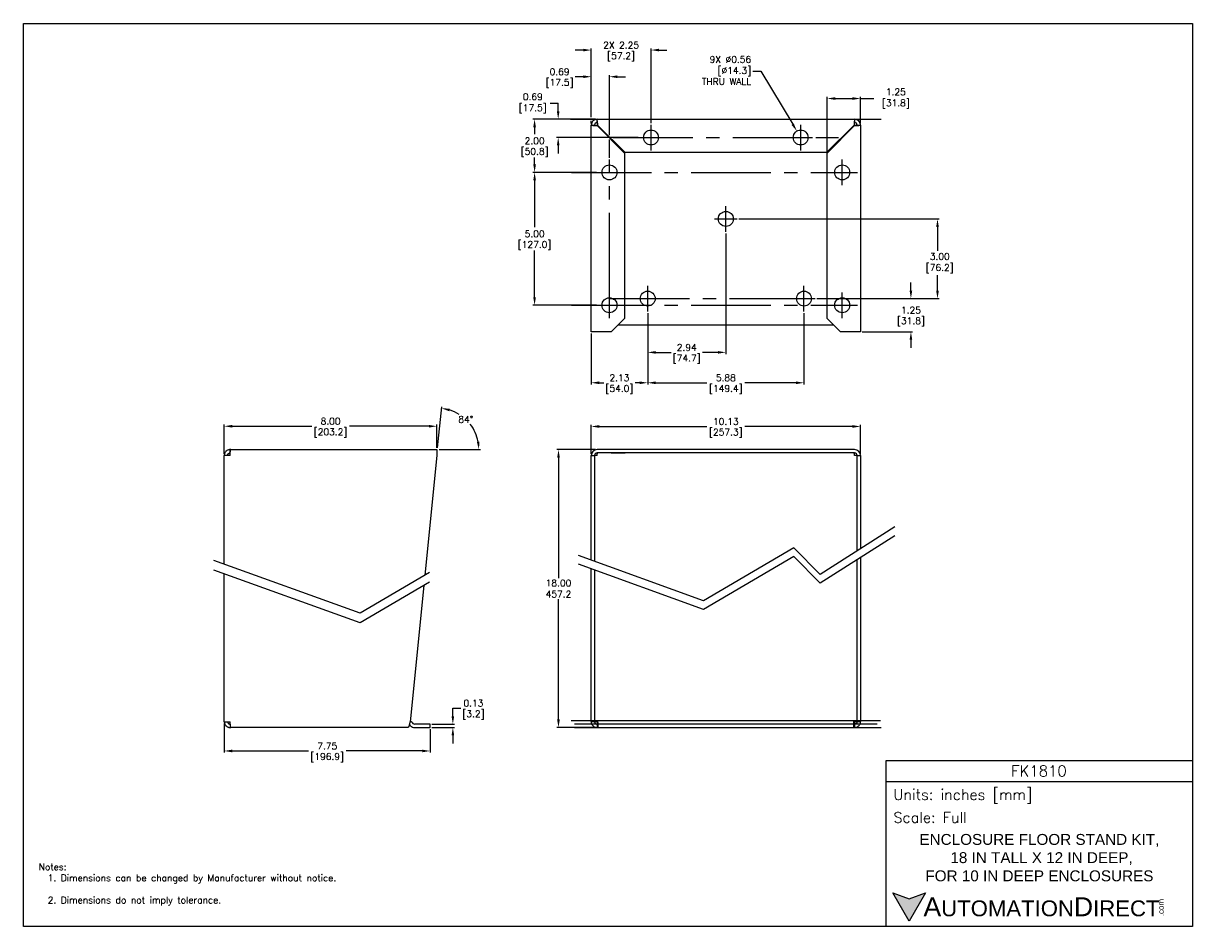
# Model space of a CAD drawing. Extents: x 897.4 to 941.4, y -8.5 to 25.5.
import ezdxf

# ---------------------------------------------------------------- set-up
doc = ezdxf.new("R2010")
doc.units = 0
doc.header["$LTSCALE"] = 4
doc.header["$MEASUREMENT"] = 0
doc.linetypes.add('CENTER2', pattern=[1.125, 0.75, -0.125, 0.125, -0.125])
doc.layers.get('0').update_dxf_attribs({"linetype": 'CONTINUOUS'})
doc.layers.get('DEFPOINTS').update_dxf_attribs({"linetype": 'CONTINUOUS'})
for name, color, linetype in [('CENTER', 40, 'CENTER2'), ('DIMENSIONS', 140, 'CONTINUOUS'), ('DIMENSIONS @ 1', 140, 'CONTINUOUS'), ('TEXT', 140, 'CONTINUOUS')]:
    doc.layers.add(name, color=color, linetype=linetype)
doc.styles.add('\\M+2ABAC\\M+2A6A11', font='txt')
doc.styles.add('ROMANS', font='romans.shx')
doc.styles.get("Standard").update_dxf_attribs({"font": 'romans.shx'})
doc.dimstyles.get("Standard").update_dxf_attribs({"dimtxt": 0.25, "dimasz": 0.3, "dimexe": 0.0625, "dimexo": 0.0625, "dimgap": 0.0625, "dimtad": 0, "dimtih": 1, "dimtoh": 1, "dimzin": 0, "dimdsep": 46, "dimtxsty": 'Standard', "dimcen": 0, "dimadec": 0, "dimazin": 0, "dimtfac": 1, "dimtofl": 0, "dimtmove": 0, "dimatfit": 3, "dimfxl": 0, "dimtolj": 1, "dimtzin": 0, "dimarcsym": 0})

# ---------------------------------------------------------------- blocks, each defined once
blk = doc.blocks.new('*D35')
at = {"layer": 'DEFPOINTS', "color": 0}
for p in [(918.778, 10.293), (918.778, 9.202), (928.91, 9.202)]:
    blk.add_point(p, dxfattribs=at)
at = {"layer": 'DIMENSIONS', "color": 0, "lineweight": -2}
for p, q in [((918.778, 9.265), (918.778, 10.355)), ((919.078, 10.293), (923.132, 10.293)), ((928.61, 10.293), (924.555, 10.293)), ((928.91, 9.265), (928.91, 10.355))]:
    blk.add_line(p, q, dxfattribs=at)
at = {"layer": 'DIMENSIONS', "color": 0}
for points in [[(919.078, 10.343), (919.078, 10.243), (918.778, 10.293)], [(928.61, 10.343), (928.61, 10.243), (928.91, 10.293)]]:
    blk.add_solid(points, dxfattribs=at)
at = {"layer": 'DIMENSIONS', "color": 0, "char_height": 0.25, "attachment_point": 5}
for s, insert in [('\\A1;10.13', (923.844, 10.48)), ('\\A1;[257.3]', (923.844, 10.04))]:
    blk.add_mtext(s, dxfattribs=dict(at, insert=insert))
blk = doc.blocks.new('*D34')
at = {"layer": 'DEFPOINTS', "color": 0}
for p in [(918.997, 9.421), (917.546, -1.037), (919.028, -1.037)]:
    blk.add_point(p, dxfattribs=at)
at = {"layer": 'DIMENSIONS', "color": 0, "lineweight": -2}
for p, q in [((918.934, 9.421), (917.484, 9.421)), ((917.546, 9.121), (917.546, 4.588)), ((917.546, -0.737), (917.546, 3.796)), ((918.965, -1.037), (917.484, -1.037))]:
    blk.add_line(p, q, dxfattribs=at)
at = {"layer": 'DIMENSIONS', "color": 0}
for points in [[(917.496, 9.121), (917.596, 9.121), (917.546, 9.421)], [(917.496, -0.737), (917.596, -0.737), (917.546, -1.037)]]:
    blk.add_solid(points, dxfattribs=at)
at = {"layer": 'DIMENSIONS', "color": 0, "insert": (917.546, 4.192), "char_height": 0.25, "attachment_point": 5}
blk.add_mtext('\\A1;18.00\\P457.2', dxfattribs=at)
blk = doc.blocks.new('*D16')
at = {"layer": 'DEFPOINTS', "color": 0}
for p in [(912.969, 10.301), (912.969, 9.422), (904.969, 9.203)]:
    blk.add_point(p, dxfattribs=at)
at = {"layer": 'DIMENSIONS', "color": 0, "lineweight": -2}
for p, q in [((904.969, 9.266), (904.969, 10.363)), ((905.269, 10.301), (908.258, 10.301)), ((912.669, 10.301), (909.68, 10.301)), ((912.969, 9.485), (912.969, 10.363))]:
    blk.add_line(p, q, dxfattribs=at)
at = {"layer": 'DIMENSIONS', "color": 0}
for points in [[(905.269, 10.351), (905.269, 10.251), (904.969, 10.301)], [(912.669, 10.351), (912.669, 10.251), (912.969, 10.301)]]:
    blk.add_solid(points, dxfattribs=at)
at = {"layer": 'DIMENSIONS', "color": 0, "char_height": 0.25, "attachment_point": 5}
for s, insert in [('\\A1;8.00', (908.969, 10.488)), ('\\A1;[203.2]', (908.969, 10.048))]:
    blk.add_mtext(s, dxfattribs=dict(at, insert=insert))
blk = doc.blocks.new('*D15')
at = {"layer": 'DEFPOINTS', "color": 0}
for p in [(904.969, -0.819), (912.719, -1.038), (912.719, -1.922)]:
    blk.add_point(p, dxfattribs=at)
at = {"layer": 'DIMENSIONS', "color": 0, "lineweight": -2}
for p, q in [((904.969, -0.882), (904.969, -1.985)), ((912.719, -1.1), (912.719, -1.985)), ((905.269, -1.922), (908.133, -1.922)), ((912.419, -1.922), (909.555, -1.922))]:
    blk.add_line(p, q, dxfattribs=at)
at = {"layer": 'DIMENSIONS', "color": 0}
for points in [[(905.269, -1.872), (905.269, -1.972), (904.969, -1.922)], [(912.419, -1.872), (912.419, -1.972), (912.719, -1.922)]]:
    blk.add_solid(points, dxfattribs=at)
at = {"layer": 'DIMENSIONS', "color": 0, "char_height": 0.25, "attachment_point": 5}
for s, insert in [('\\A1;7.75', (908.844, -1.735)), ('\\A1;[196.9]', (908.844, -2.175))]:
    blk.add_mtext(s, dxfattribs=dict(at, insert=insert))
blk = doc.blocks.new('*D27')
at = {"layer": 'DEFPOINTS', "color": 0}
for p in [(916.647, 19.857), (918.978, 19.857), (919.041, 14.857)]:
    blk.add_point(p, dxfattribs=at)
at = {"layer": 'DIMENSIONS', "color": 0, "lineweight": -2}
for p, q in [((918.916, 19.857), (916.585, 19.857)), ((916.647, 19.557), (916.647, 17.798)), ((916.647, 15.157), (916.647, 16.917)), ((918.978, 14.857), (916.585, 14.857))]:
    blk.add_line(p, q, dxfattribs=at)
at = {"layer": 'DIMENSIONS', "color": 0}
for points in [[(916.597, 19.557), (916.697, 19.557), (916.647, 19.857)], [(916.597, 15.157), (916.697, 15.157), (916.647, 14.857)]]:
    blk.add_solid(points, dxfattribs=at)
at = {"layer": 'DIMENSIONS', "color": 0, "char_height": 0.25, "attachment_point": 5}
for s, insert in [('\\A1;5.00', (916.647, 17.545)), ('\\A1;[127.0]', (916.647, 17.104))]:
    blk.add_mtext(s, dxfattribs=dict(at, insert=insert))
blk = doc.blocks.new('*D28')
at = {"layer": 'DEFPOINTS', "color": 0}
for p in [(921.028, 24.461), (918.778, 21.639), (921.028, 21.652)]:
    blk.add_point(p, dxfattribs=at)
at = {"layer": 'DIMENSIONS', "color": 0, "lineweight": -2}
for p, q in [((918.478, 24.461), (918.178, 24.461)), ((918.778, 21.954), (918.778, 24.523)), ((921.028, 21.715), (921.028, 24.523)), ((921.328, 24.461), (921.628, 24.461)), ((918.778, 21.701), (918.778, 21.782))]:
    blk.add_line(p, q, dxfattribs=at)
at = {"layer": 'DIMENSIONS', "color": 0}
for points in [[(918.478, 24.511), (918.478, 24.411), (918.778, 24.461)], [(921.328, 24.511), (921.328, 24.411), (921.028, 24.461)]]:
    blk.add_solid(points, dxfattribs=at)
at = {"layer": 'DIMENSIONS', "color": 0, "char_height": 0.25, "attachment_point": 5}
for s, insert in [('\\A1;2X 2.25', (919.903, 24.648)), ('\\A1;[57.2]', (919.903, 24.208))]:
    blk.add_mtext(s, dxfattribs=dict(at, insert=insert))
blk = doc.blocks.new('*D29')
at = {"layer": 'DEFPOINTS', "color": 0}
for p in [(916.647, 21.857), (918.997, 21.857), (919.041, 19.857)]:
    blk.add_point(p, dxfattribs=at)
at = {"layer": 'DIMENSIONS', "color": 0, "lineweight": -2}
for p, q in [((918.934, 21.857), (916.585, 21.857)), ((916.647, 21.557), (916.647, 21.298)), ((916.647, 20.157), (916.647, 20.417)), ((918.978, 19.857), (916.585, 19.857))]:
    blk.add_line(p, q, dxfattribs=at)
at = {"layer": 'DIMENSIONS', "color": 0}
for points in [[(916.597, 21.557), (916.697, 21.557), (916.647, 21.857)], [(916.597, 20.157), (916.697, 20.157), (916.647, 19.857)]]:
    blk.add_solid(points, dxfattribs=at)
at = {"layer": 'DIMENSIONS', "color": 0, "char_height": 0.25, "attachment_point": 5}
for s, insert in [('\\A1;2.00', (916.647, 21.045)), ('\\A1;[50.8]', (916.647, 20.604))]:
    blk.add_mtext(s, dxfattribs=dict(at, insert=insert))
blk = doc.blocks.new('*D30')
at = {"layer": 'DEFPOINTS', "color": 0}
for p in [(917.535, 21.857), (918.997, 21.857), (920.603, 21.17)]:
    blk.add_point(p, dxfattribs=at)
at = {"layer": 'DIMENSIONS', "color": 0, "lineweight": -2}
for p, q in [((917.235, 22.457), (917.535, 22.457)), ((917.535, 22.157), (917.535, 22.457)), ((918.934, 21.857), (917.473, 21.857)), ((920.541, 21.17), (917.473, 21.17)), ((917.535, 20.87), (917.535, 20.57))]:
    blk.add_line(p, q, dxfattribs=at)
at = {"layer": 'DIMENSIONS', "color": 0}
for points in [[(917.485, 22.157), (917.585, 22.157), (917.535, 21.857)], [(917.485, 20.87), (917.585, 20.87), (917.535, 21.17)]]:
    blk.add_solid(points, dxfattribs=at)
at = {"layer": 'DIMENSIONS', "color": 0, "insert": (916.494, 22.457), "char_height": 0.25, "attachment_point": 5}
blk.add_mtext('\\A1; 0.69\\P [17.5]', dxfattribs=at)
blk = doc.blocks.new('*D23')
at = {"layer": 'DEFPOINTS', "color": 0}
for p in [(928.91, 22.637), (928.91, 21.639), (927.66, 20.585)]:
    blk.add_point(p, dxfattribs=at)
at = {"layer": 'DIMENSIONS', "color": 0, "lineweight": -2}
for p, q in [((927.66, 20.648), (927.66, 22.699)), ((927.96, 22.637), (928.61, 22.637)), ((928.91, 21.701), (928.91, 22.699)), ((928.91, 22.637), (929.415, 22.637))]:
    blk.add_line(p, q, dxfattribs=at)
at = {"layer": 'DIMENSIONS', "color": 0}
for points in [[(927.96, 22.687), (927.96, 22.587), (927.66, 22.637)], [(928.61, 22.687), (928.61, 22.587), (928.91, 22.637)]]:
    blk.add_solid(points, dxfattribs=at)
at = {"layer": 'DIMENSIONS', "color": 0, "insert": (930.156, 22.637), "char_height": 0.25, "attachment_point": 5}
blk.add_mtext('\\A1; 1.25\\P [31.8]', dxfattribs=at)
blk = doc.blocks.new('*D31')
at = {"layer": 'DEFPOINTS', "color": 0}
for p in [(918.778, 23.458), (918.778, 21.639), (919.465, 20.34)]:
    blk.add_point(p, dxfattribs=at)
at = {"layer": 'DIMENSIONS', "color": 0, "lineweight": -2}
for p, q in [((918.478, 23.458), (918.178, 23.458)), ((918.778, 21.936), (918.778, 23.521)), ((919.465, 21.258), (919.465, 23.521)), ((919.765, 23.458), (920.065, 23.458)), ((918.778, 21.701), (918.778, 21.8)), ((919.465, 20.402), (919.465, 21.098))]:
    blk.add_line(p, q, dxfattribs=at)
at = {"layer": 'DIMENSIONS', "color": 0}
for points in [[(918.478, 23.508), (918.478, 23.408), (918.778, 23.458)], [(919.765, 23.508), (919.765, 23.408), (919.465, 23.458)]]:
    blk.add_solid(points, dxfattribs=at)
at = {"layer": 'DIMENSIONS', "color": 0, "char_height": 0.25, "attachment_point": 5}
for s, insert in [('\\A1;0.69', (917.586, 23.646)), ('\\A1;[17.5]', (917.586, 23.205))]:
    blk.add_mtext(s, dxfattribs=dict(at, insert=insert))
blk = doc.blocks.new('*D32')
at = {"layer": 'DEFPOINTS', "color": 0}
for p in [(920.903, 14.625), (918.778, 13.857), (920.903, 11.938)]:
    blk.add_point(p, dxfattribs=at)
at = {"layer": 'DIMENSIONS', "color": 0, "lineweight": -2}
for p, q in [((920.903, 14.562), (920.903, 11.875)), ((918.778, 13.795), (918.778, 11.875)), ((919.078, 11.938), (919.248, 11.938)), ((920.603, 11.938), (920.433, 11.938))]:
    blk.add_line(p, q, dxfattribs=at)
at = {"layer": 'DIMENSIONS', "color": 0}
for points in [[(919.078, 11.988), (919.078, 11.888), (918.778, 11.938)], [(920.603, 11.988), (920.603, 11.888), (920.903, 11.938)]]:
    blk.add_solid(points, dxfattribs=at)
at = {"layer": 'DIMENSIONS', "color": 0, "char_height": 0.25, "attachment_point": 5}
for s, insert in [('\\A1;2.13', (919.84, 12.125)), ('\\A1;[54.0]', (919.84, 11.685))]:
    blk.add_mtext(s, dxfattribs=dict(at, insert=insert))
blk = doc.blocks.new('*D26')
at = {"layer": 'DEFPOINTS', "color": 0}
for p in [(920.903, 14.625), (926.785, 14.625), (926.785, 11.938)]:
    blk.add_point(p, dxfattribs=at)
at = {"layer": 'DIMENSIONS', "color": 0, "lineweight": -2}
for p, q in [((920.903, 14.562), (920.903, 11.875)), ((926.785, 14.562), (926.785, 11.875)), ((921.203, 11.938), (923.132, 11.938)), ((926.485, 11.938), (924.555, 11.938))]:
    blk.add_line(p, q, dxfattribs=at)
at = {"layer": 'DIMENSIONS', "color": 0}
for points in [[(921.203, 11.988), (921.203, 11.888), (920.903, 11.938)], [(926.485, 11.988), (926.485, 11.888), (926.785, 11.938)]]:
    blk.add_solid(points, dxfattribs=at)
at = {"layer": 'DIMENSIONS', "color": 0, "char_height": 0.25, "attachment_point": 5}
for s, insert in [('\\A1;5.88', (923.844, 12.125)), ('\\A1;[149.4]', (923.844, 11.685))]:
    blk.add_mtext(s, dxfattribs=dict(at, insert=insert))
blk = doc.blocks.new('*D33')
at = {"layer": 'DEFPOINTS', "color": 0}
for p in [(923.844, 17.625), (920.903, 14.625), (923.844, 13.082)]:
    blk.add_point(p, dxfattribs=at)
at = {"layer": 'DIMENSIONS', "color": 0, "lineweight": -2}
for p, q in [((923.844, 17.562), (923.844, 13.019)), ((920.903, 14.562), (920.903, 13.019)), ((921.203, 13.082), (921.781, 13.082)), ((923.544, 13.082), (922.966, 13.082))]:
    blk.add_line(p, q, dxfattribs=at)
at = {"layer": 'DIMENSIONS', "color": 0}
for points in [[(921.203, 13.132), (921.203, 13.032), (920.903, 13.082)], [(923.544, 13.132), (923.544, 13.032), (923.844, 13.082)]]:
    blk.add_solid(points, dxfattribs=at)
at = {"layer": 'DIMENSIONS', "color": 0, "char_height": 0.25, "attachment_point": 5}
for s, insert in [('\\A1;2.94', (922.373, 13.269)), ('\\A1;[74.7]', (922.373, 12.829))]:
    blk.add_mtext(s, dxfattribs=dict(at, insert=insert))
blk = doc.blocks.new('*D24')
at = {"layer": 'DEFPOINTS', "color": 0}
for p in [(927.209, 15.107), (930.809, 15.107), (928.91, 13.857)]:
    blk.add_point(p, dxfattribs=at)
at = {"layer": 'DIMENSIONS', "color": 0, "lineweight": -2}
for p, q in [((930.809, 15.407), (930.809, 15.707)), ((927.272, 15.107), (930.872, 15.107)), ((928.972, 13.857), (930.872, 13.857)), ((930.809, 13.557), (930.809, 13.257))]:
    blk.add_line(p, q, dxfattribs=at)
at = {"layer": 'DIMENSIONS', "color": 0}
for points in [[(930.759, 15.407), (930.859, 15.407), (930.809, 15.107)], [(930.759, 13.557), (930.859, 13.557), (930.809, 13.857)]]:
    blk.add_solid(points, dxfattribs=at)
at = {"layer": 'DIMENSIONS', "color": 0, "char_height": 0.25, "attachment_point": 5}
for s, insert in [('\\A1;1.25', (930.809, 14.67)), ('\\A1;[31.8]', (930.809, 14.229))]:
    blk.add_mtext(s, dxfattribs=dict(at, insert=insert))
blk = doc.blocks.new('*D19')
at = {"layer": 'DEFPOINTS', "color": 0}
for p in [(924.268, 18.107), (931.809, 18.107), (928.272, 15.107)]:
    blk.add_point(p, dxfattribs=at)
at = {"layer": 'DIMENSIONS', "color": 0, "lineweight": -2}
for p, q in [((924.331, 18.107), (931.872, 18.107)), ((931.809, 17.807), (931.809, 16.905)), ((931.809, 15.407), (931.809, 15.982)), ((928.334, 15.107), (931.872, 15.107))]:
    blk.add_line(p, q, dxfattribs=at)
at = {"layer": 'DIMENSIONS', "color": 0}
for points in [[(931.759, 17.807), (931.859, 17.807), (931.809, 18.107)], [(931.759, 15.407), (931.859, 15.407), (931.809, 15.107)]]:
    blk.add_solid(points, dxfattribs=at)
at = {"layer": 'DIMENSIONS', "color": 0, "insert": (931.809, 16.444), "char_height": 0.25, "attachment_point": 5}
blk.add_mtext('\\A1; 3.00\\P [76.2]', dxfattribs=at)
blk = doc.blocks.new('*D25')
at = {"layer": 'DEFPOINTS', "color": 0}
for p in [(926.515, 21.411), (926.804, 20.929)]:
    blk.add_point(p, dxfattribs=at)
at = {"layer": 'DIMENSIONS', "color": 0, "lineweight": -2}
for p, q in [((924.859, 23.67), (925.159, 23.67)), ((925.159, 23.67), (926.36, 21.668))]:
    blk.add_line(p, q, dxfattribs=at)
at = {"layer": 'DIMENSIONS', "color": 0}
blk.add_solid([(926.403, 21.694), (926.318, 21.642), (926.515, 21.411)], dxfattribs=at)
at = {"layer": 'DIMENSIONS', "color": 0, "insert": (924.796, 24.235), "char_height": 0.25, "attachment_point": 3}
blk.add_mtext('\\A1;9X ∅0.56\\P [∅14.3]\\PTHRU WALL', dxfattribs=at)
blk = doc.blocks.new('*D14')
at = {"layer": 'DEFPOINTS', "color": 0}
for p in [(912.719, -0.913), (912.719, -1.038), (913.572, -0.913)]:
    blk.add_point(p, dxfattribs=at)
at = {"layer": 'DIMENSIONS', "color": 0, "lineweight": -2}
for p, q in [((913.572, -0.613), (913.572, -0.313)), ((913.572, -0.313), (913.872, -0.313)), ((912.781, -0.913), (913.635, -0.913)), ((912.781, -1.038), (913.635, -1.038)), ((913.572, -1.338), (913.572, -1.638))]:
    blk.add_line(p, q, dxfattribs=at)
at = {"layer": 'DIMENSIONS', "color": 0}
for points in [[(913.522, -0.613), (913.622, -0.613), (913.572, -0.913)], [(913.522, -1.338), (913.622, -1.338), (913.572, -1.038)]]:
    blk.add_solid(points, dxfattribs=at)
at = {"layer": 'DIMENSIONS', "color": 0, "char_height": 0.25, "attachment_point": 5}
for s, insert in [('\\A1;0.13', (914.346, -0.125)), ('\\A1;[3.2]', (914.346, -0.566))]:
    blk.add_mtext(s, dxfattribs=dict(at, insert=insert))
blk = doc.blocks.new('*D17')
at = {"layer": 'DEFPOINTS', "color": 0}
for p in [(914.368, 10.157), (905.21, 9.422), (912.969, 9.422), (912.969, 9.203), (911.959, -0.819)]:
    blk.add_point(p, dxfattribs=at)
at = {"layer": 'DIMENSIONS', "color": 0, "lineweight": -2}
for p, q in [((912.997, 9.484), (913.154, 11.037)), ((913.053, 9.422), (914.614, 9.422))]:
    blk.add_line(p, q, dxfattribs=at)
for start, end in [(58.2186, 73.2186), (11.0303, 37.5744)]:
    blk.add_arc((912.991, 9.422), 1.561, start, end, dxfattribs=at)
at = {"layer": 'DIMENSIONS', "color": 0}
for points in [[(913.432, 10.867), (913.451, 10.965), (913.147, 10.975)], [(914.573, 9.726), (914.473, 9.716), (914.552, 9.422)]]:
    blk.add_solid(points, dxfattribs=at)
at = {"layer": 'DIMENSIONS', "color": 0, "insert": (914.058, 10.561), "char_height": 0.25, "attachment_point": 5}
blk.add_mtext('\\A1;84°', dxfattribs=at)

msp = doc.modelspace()

# ---------------------------------------------------------------- hatches: boundary and pattern name
at = {"layer": 'TEXT'}
msp.add_hatch(color=256, dxfattribs=at).paths.add_polyline_path([(931.353, -7.259), (930.739, -7.483), (930.125, -7.259), (930.739, -8.323)])

# ---------------------------------------------------------------- linework, layer by layer
for p, q in [((917.997, 21.857), (929.691, 21.857)), ((918.778, 21.639), (918.903, 21.639)), ((918.778, 13.857), (918.778, 21.639)), ((918.997, 21.732), (918.997, 21.857)), ((918.997, 21.617), (920.028, 20.585)), ((920.05, 20.607), (919.019, 21.639)), ((919.028, 21.607), (919.03, 21.628)), ((919.028, 21.607), (919.028, 21.585)), ((928.669, 21.639), (927.638, 20.607)), ((927.66, 20.585), (928.691, 21.617)), ((928.658, 21.628), (928.66, 21.607)), ((928.66, 21.585), (928.66, 21.607)), ((928.691, 21.857), (928.691, 21.732)), ((928.785, 21.639), (928.91, 21.639)), ((928.91, 21.639), (928.91, 13.857)), ((920.028, 20.585), (920.028, 14.357)), ((927.638, 20.607), (920.05, 20.607)), ((927.66, 14.357), (927.66, 20.585)), ((920.028, 14.357), (919.528, 13.857)), ((927.91, 14.107), (919.778, 14.107)), ((928.16, 13.857), (927.66, 14.357)), ((918.997, 13.857), (918.778, 13.857)), ((919.528, 13.857), (918.997, 13.857)), ((928.691, 13.857), (928.16, 13.857)), ((928.91, 13.857), (928.691, 13.857)), ((905.188, 9.297), (905.188, 9.422)), ((905.21, 9.422), (905.188, 9.422)), ((905.21, 9.422), (912.969, 9.422)), ((912.969, 9.422), (912.969, 9.203)), ((919.528, 9.421), (918.997, 9.421)), ((919.528, 9.296), (918.997, 9.296)), ((928.691, 9.421), (919.05, 9.421)), ((928.691, 9.296), (919.05, 9.296)), ((920.028, 9.421), (919.528, 9.421)), ((919.528, 9.296), (920.028, 9.296)), ((920.05, 9.421), (920.028, 9.421)), ((920.028, 9.296), (920.05, 9.296)), ((905.188, 9.203), (904.969, 9.203)), ((904.969, 5.115), (904.969, 9.203)), ((912.969, 9.203), (912.514, 4.692)), ((918.778, 9.202), (918.903, 9.202)), ((918.778, 5.26), (918.778, 9.202)), ((918.903, 9.202), (918.903, 5.215)), ((918.997, 9.202), (918.903, 9.202)), ((928.785, 9.202), (928.691, 9.202)), ((928.785, 9.202), (928.91, 9.202)), ((928.785, 5.609), (928.785, 9.202)), ((928.91, 9.202), (928.91, 5.688)), ((930.203, 6.51), (927.395, 4.726)), ((930.203, 6.182), (927.395, 4.398)), ((926.407, 5.723), (923.003, 3.733)), ((927.395, 4.726), (926.407, 5.723)), ((923.003, 3.733), (918.294, 5.435)), ((926.407, 5.396), (923.003, 3.405)), ((927.395, 4.398), (926.407, 5.396)), ((928.785, -0.818), (928.785, 5.281)), ((928.91, 5.36), (928.91, -0.818)), ((910.082, 3.267), (904.582, 5.249)), ((910.082, 2.907), (904.582, 4.889)), ((923.003, 3.405), (918.294, 5.108)), ((918.778, -0.818), (918.778, 4.932)), ((918.903, 4.887), (918.903, -0.818)), ((904.969, -0.819), (904.969, 4.755)), ((912.691, 4.796), (910.082, 3.267)), ((912.691, 4.436), (910.082, 2.907)), ((912.476, 4.309), (911.959, -0.819)), ((904.969, -0.819), (905.188, -0.819)), ((912.034, -0.852), (912.067, -0.886)), ((929.66, -0.787), (918.028, -0.787)), ((918.778, -0.818), (918.903, -0.818)), ((918.903, -0.818), (918.997, -0.818)), ((919.028, -0.851), (919.028, -0.787)), ((919.028, -0.851), (919.028, -0.884)), ((928.66, -0.851), (928.66, -0.787)), ((928.66, -0.884), (928.66, -0.851)), ((928.691, -0.818), (928.785, -0.818)), ((928.785, -0.818), (928.91, -0.818)), ((905.188, -0.913), (905.188, -1.038)), ((905.188, -0.913), (905.194, -0.913)), ((905.188, -1.038), (905.21, -1.038)), ((911.882, -1.038), (905.21, -1.038)), ((911.979, -0.974), (911.946, -0.941)), ((912.594, -0.913), (912.134, -0.913)), ((912.134, -1.038), (912.594, -1.038)), ((912.719, -0.913), (912.594, -0.913)), ((912.594, -1.038), (912.719, -1.038)), ((912.719, -1.038), (912.719, -0.913)), ((929.535, -0.912), (918.153, -0.912)), ((918.153, -1.037), (929.535, -1.037)), ((918.997, -0.912), (918.997, -1.037)), ((918.997, -0.912), (919.028, -0.912)), ((918.997, -1.037), (920.028, -1.037)), ((919.028, -0.912), (919.028, -0.884)), ((919.028, -0.912), (919.028, -1.037)), ((919.153, -0.912), (919.028, -0.912)), ((919.028, -1.037), (919.153, -1.037)), ((919.05, -1.037), (926.64, -1.037)), ((920.028, -1.037), (920.028, -1.037)), ((920.028, -1.037), (920.05, -1.037)), ((920.05, -1.037), (920.05, -1.037)), ((926.64, -1.037), (926.64, -1.037)), ((926.64, -1.037), (926.662, -1.037)), ((926.662, -1.037), (926.662, -1.037)), ((926.662, -1.037), (929.691, -1.037)), ((928.66, -0.912), (928.535, -0.912)), ((928.535, -1.037), (928.66, -1.037)), ((928.66, -0.912), (928.66, -0.884)), ((928.66, -1.037), (928.66, -0.912)), ((928.691, -0.912), (928.66, -0.912)), ((928.691, -0.912), (928.691, -1.037))]:
    msp.add_line(p, q)
at = {"flags": 128}
msp.add_lwpolyline([(911.946, -0.941), (911.939, -0.934), (911.934, -0.931)], dxfattribs=at)
for centre in [(921.028, 21.17), (926.66, 21.17), (919.465, 19.857), (928.222, 19.857), (923.844, 18.107), (919.465, 14.857), (920.903, 15.107), (926.785, 15.107), (928.222, 14.857)]:
    msp.add_circle(centre, 0.281)
for centre, radius, start, end in [((918.997, 21.639), 0.219, 90, 180), ((918.997, 21.639), 0.0938, 90, 180), ((928.691, 21.639), 0.219, 360, 90), ((928.691, 21.639), 0.0938, 360, 90), ((918.997, 9.202), 0.219, 90, 180), ((918.997, 9.202), 0.0938, 90, 180), ((928.691, 9.202), 0.219, 0, 90), ((928.691, 9.202), 0.0938, 0, 90), ((911.879, -1.007), 0.219, 45, 67.1973), ((912.134, -0.819), 0.219, 225, 270), ((912.134, -0.819), 0.0938, 225, 270)]:
    msp.add_arc(centre, radius, start, end)
for points, knots in [([(918.778, 21.639), (918.778, 21.638), (918.779, 21.637), (918.785, 21.635), (918.789, 21.634), (918.8, 21.632), (918.807, 21.631), (918.819, 21.63), (918.823, 21.629), (918.832, 21.629), (918.837, 21.628), (918.852, 21.627), (918.863, 21.626), (918.887, 21.624), (918.9, 21.623), (918.926, 21.621), (918.94, 21.62), (918.968, 21.618), (918.982, 21.617), (918.997, 21.617)], [0, 0, 0, 0, 0.125, 0.125, 0.25, 0.25, 0.375, 0.375, 0.4375, 0.4375, 0.5, 0.5, 0.625, 0.625, 0.75, 0.75, 0.875, 0.875, 1, 1, 1, 1]), ([(918.903, 21.639), (918.903, 21.638), (918.903, 21.637), (918.906, 21.635), (918.908, 21.634), (918.912, 21.632), (918.915, 21.631), (918.922, 21.629), (918.926, 21.629), (918.935, 21.627), (918.939, 21.626), (918.95, 21.624), (918.955, 21.623), (918.972, 21.62), (918.984, 21.618), (918.997, 21.617)], [0, 0, 0, 0, 0.125, 0.125, 0.25, 0.25, 0.375, 0.375, 0.5, 0.5, 0.625, 0.625, 0.75, 0.75, 1, 1, 1, 1]), ([(919.019, 21.639), (919.018, 21.653), (919.017, 21.667), (919.015, 21.695), (919.014, 21.709), (919.012, 21.736), (919.011, 21.748), (919.01, 21.766), (919.01, 21.772), (919.009, 21.783), (919.008, 21.788), (919.007, 21.803), (919.006, 21.812), (919.004, 21.829), (919.003, 21.835), (919.001, 21.846), (919, 21.85), (918.998, 21.856), (918.998, 21.857), (918.997, 21.857)], [0, 0, 0, 0, 0.125, 0.125, 0.25, 0.25, 0.375, 0.375, 0.4375, 0.4375, 0.5, 0.5, 0.625, 0.625, 0.75, 0.75, 0.875, 0.875, 1, 1, 1, 1]), ([(918.997, 21.732), (918.998, 21.732), (918.998, 21.732), (919, 21.729), (919.001, 21.728), (919.003, 21.723), (919.004, 21.72), (919.006, 21.713), (919.007, 21.709), (919.009, 21.701), (919.009, 21.696), (919.011, 21.686), (919.012, 21.68), (919.015, 21.663), (919.017, 21.651), (919.019, 21.639)], [0, 0, 0, 0, 0.125, 0.125, 0.25, 0.25, 0.375, 0.375, 0.5, 0.5, 0.625, 0.625, 0.75, 0.75, 1, 1, 1, 1]), ([(928.691, 21.857), (928.69, 21.857), (928.689, 21.856), (928.687, 21.85), (928.686, 21.846), (928.684, 21.835), (928.683, 21.829), (928.682, 21.817), (928.682, 21.812), (928.681, 21.803), (928.68, 21.798), (928.679, 21.783), (928.678, 21.772), (928.676, 21.748), (928.675, 21.736), (928.673, 21.709), (928.672, 21.696), (928.671, 21.667), (928.67, 21.653), (928.669, 21.639)], [0, 0, 0, 0, 0.125, 0.125, 0.25, 0.25, 0.375, 0.375, 0.4375, 0.4375, 0.5, 0.5, 0.625, 0.625, 0.75, 0.75, 0.875, 0.875, 1, 1, 1, 1]), ([(928.691, 21.732), (928.69, 21.732), (928.689, 21.732), (928.687, 21.729), (928.686, 21.728), (928.684, 21.723), (928.683, 21.72), (928.682, 21.713), (928.681, 21.709), (928.679, 21.701), (928.678, 21.696), (928.676, 21.686), (928.675, 21.68), (928.672, 21.663), (928.671, 21.651), (928.669, 21.639)], [0, 0, 0, 0, 0.125, 0.125, 0.25, 0.25, 0.375, 0.375, 0.5, 0.5, 0.625, 0.625, 0.75, 0.75, 1, 1, 1, 1]), ([(928.785, 21.639), (928.785, 21.638), (928.784, 21.637), (928.782, 21.635), (928.78, 21.634), (928.775, 21.632), (928.772, 21.631), (928.765, 21.629), (928.761, 21.629), (928.753, 21.627), (928.748, 21.626), (928.738, 21.624), (928.732, 21.623), (928.716, 21.62), (928.703, 21.618), (928.691, 21.617)], [0, 0, 0, 0, 0.125, 0.125, 0.25, 0.25, 0.375, 0.375, 0.5, 0.5, 0.625, 0.625, 0.75, 0.75, 1, 1, 1, 1]), ([(928.691, 21.617), (928.705, 21.617), (928.72, 21.618), (928.748, 21.62), (928.761, 21.621), (928.788, 21.623), (928.8, 21.624), (928.818, 21.625), (928.824, 21.626), (928.835, 21.627), (928.84, 21.627), (928.856, 21.629), (928.865, 21.629), (928.881, 21.631), (928.887, 21.632), (928.898, 21.634), (928.903, 21.635), (928.908, 21.637), (928.91, 21.638), (928.91, 21.639)], [0, 0, 0, 0, 0.125, 0.125, 0.25, 0.25, 0.375, 0.375, 0.4375, 0.4375, 0.5, 0.5, 0.625, 0.625, 0.75, 0.75, 0.875, 0.875, 1, 1, 1, 1]), ([(905.188, 9.422), (905.173, 9.422), (905.159, 9.421), (905.131, 9.415), (905.117, 9.411), (905.091, 9.4), (905.078, 9.393), (905.06, 9.381), (905.054, 9.377), (905.043, 9.368), (905.038, 9.363), (905.023, 9.348), (905.014, 9.337), (904.998, 9.313), (904.991, 9.3), (904.98, 9.274), (904.976, 9.26), (904.97, 9.232), (904.969, 9.218), (904.969, 9.203)], [0, 0, 0, 0, 0.125, 0.125, 0.25, 0.25, 0.375, 0.375, 0.4375, 0.4375, 0.5, 0.5, 0.625, 0.625, 0.75, 0.75, 0.875, 0.875, 1, 1, 1, 1]), ([(905.094, 9.203), (905.094, 9.21), (905.094, 9.216), (905.097, 9.228), (905.099, 9.234), (905.103, 9.245), (905.106, 9.25), (905.113, 9.26), (905.117, 9.265), (905.126, 9.274), (905.13, 9.278), (905.141, 9.285), (905.146, 9.288), (905.163, 9.295), (905.175, 9.297), (905.188, 9.297)], [0, 0, 0, 0, 0.125, 0.125, 0.25, 0.25, 0.375, 0.375, 0.5, 0.5, 0.625, 0.625, 0.75, 0.75, 1, 1, 1, 1]), ([(905.188, 9.203), (905.189, 9.218), (905.189, 9.232), (905.191, 9.26), (905.192, 9.274), (905.194, 9.3), (905.195, 9.313), (905.196, 9.331), (905.197, 9.337), (905.198, 9.348), (905.198, 9.353), (905.2, 9.368), (905.2, 9.377), (905.202, 9.393), (905.203, 9.4), (905.205, 9.411), (905.206, 9.415), (905.208, 9.421), (905.209, 9.422), (905.21, 9.422)], [0, 0, 0, 0, 0.125, 0.125, 0.25, 0.25, 0.375, 0.375, 0.4375, 0.4375, 0.5, 0.5, 0.625, 0.625, 0.75, 0.75, 0.875, 0.875, 1, 1, 1, 1]), ([(918.997, 9.202), (918.998, 9.208), (918.998, 9.214), (919, 9.226), (919.001, 9.232), (919.003, 9.244), (919.004, 9.249), (919.006, 9.259), (919.007, 9.264), (919.009, 9.273), (919.009, 9.277), (919.011, 9.283), (919.012, 9.286), (919.015, 9.293), (919.017, 9.296), (919.019, 9.296)], [0, 0, 0, 0, 0.125, 0.125, 0.25, 0.25, 0.375, 0.375, 0.5, 0.5, 0.625, 0.625, 0.75, 0.75, 1, 1, 1, 1]), ([(928.691, 9.202), (928.69, 9.208), (928.689, 9.214), (928.687, 9.226), (928.686, 9.232), (928.684, 9.244), (928.683, 9.249), (928.682, 9.259), (928.681, 9.264), (928.679, 9.273), (928.678, 9.277), (928.676, 9.283), (928.675, 9.286), (928.672, 9.293), (928.671, 9.296), (928.669, 9.296)], [0, 0, 0, 0, 0.125, 0.125, 0.25, 0.25, 0.375, 0.375, 0.5, 0.5, 0.625, 0.625, 0.75, 0.75, 1, 1, 1, 1]), ([(904.969, -0.819), (904.969, -0.834), (904.97, -0.848), (904.976, -0.876), (904.98, -0.89), (904.991, -0.916), (904.998, -0.929), (905.01, -0.947), (905.014, -0.953), (905.023, -0.964), (905.028, -0.969), (905.043, -0.984), (905.054, -0.993), (905.078, -1.009), (905.091, -1.016), (905.117, -1.027), (905.131, -1.031), (905.159, -1.037), (905.173, -1.038), (905.188, -1.038)], [0, 0, 0, 0, 0.125, 0.125, 0.25, 0.25, 0.375, 0.375, 0.4375, 0.4375, 0.5, 0.5, 0.625, 0.625, 0.75, 0.75, 0.875, 0.875, 1, 1, 1, 1]), ([(905.094, -0.819), (905.094, -0.826), (905.094, -0.832), (905.097, -0.844), (905.099, -0.85), (905.103, -0.861), (905.106, -0.866), (905.113, -0.876), (905.117, -0.881), (905.126, -0.89), (905.13, -0.894), (905.141, -0.901), (905.146, -0.904), (905.163, -0.911), (905.175, -0.913), (905.188, -0.913)], [0, 0, 0, 0, 0.125, 0.125, 0.25, 0.25, 0.375, 0.375, 0.5, 0.5, 0.625, 0.625, 0.75, 0.75, 1, 1, 1, 1]), ([(905.21, -1.038), (905.209, -1.038), (905.208, -1.037), (905.206, -1.031), (905.205, -1.027), (905.203, -1.016), (905.202, -1.009), (905.201, -0.997), (905.201, -0.993), (905.2, -0.984), (905.199, -0.979), (905.198, -0.964), (905.197, -0.953), (905.195, -0.929), (905.194, -0.916), (905.192, -0.89), (905.191, -0.876), (905.189, -0.848), (905.189, -0.834), (905.188, -0.819)], [0, 0, 0, 0, 0.125, 0.125, 0.25, 0.25, 0.375, 0.375, 0.4375, 0.4375, 0.5, 0.5, 0.625, 0.625, 0.75, 0.75, 0.875, 0.875, 1, 1, 1, 1]), ([(911.959, -0.819), (911.956, -0.834), (911.953, -0.848), (911.947, -0.876), (911.944, -0.89), (911.937, -0.916), (911.934, -0.929), (911.929, -0.947), (911.928, -0.953), (911.925, -0.964), (911.923, -0.969), (911.918, -0.984), (911.915, -0.993), (911.909, -1.009), (911.906, -1.016), (911.9, -1.027), (911.896, -1.031), (911.89, -1.037), (911.887, -1.038), (911.884, -1.038)], [0, 0, 0, 0, 0.125, 0.125, 0.25, 0.25, 0.375, 0.375, 0.4375, 0.4375, 0.5, 0.5, 0.625, 0.625, 0.75, 0.75, 0.875, 0.875, 1, 1, 1, 1]), ([(918.778, -0.818), (918.778, -0.833), (918.779, -0.847), (918.785, -0.875), (918.789, -0.889), (918.8, -0.915), (918.807, -0.928), (918.819, -0.946), (918.823, -0.951), (918.832, -0.962), (918.837, -0.968), (918.852, -0.983), (918.863, -0.992), (918.887, -1.008), (918.9, -1.015), (918.926, -1.026), (918.94, -1.03), (918.968, -1.035), (918.982, -1.037), (918.997, -1.037)], [0, 0, 0, 0, 0.125, 0.125, 0.25, 0.25, 0.375, 0.375, 0.4375, 0.4375, 0.5, 0.5, 0.625, 0.625, 0.75, 0.75, 0.875, 0.875, 1, 1, 1, 1]), ([(918.903, -0.818), (918.903, -0.831), (918.905, -0.843), (918.912, -0.86), (918.915, -0.865), (918.922, -0.875), (918.926, -0.88), (918.935, -0.889), (918.939, -0.893), (918.95, -0.899), (918.955, -0.902), (918.972, -0.909), (918.984, -0.912), (918.997, -0.912)], [0, 0, 0, 0, 0.25, 0.25, 0.375, 0.375, 0.5, 0.5, 0.625, 0.625, 0.75, 0.75, 1, 1, 1, 1]), ([(918.997, -0.818), (918.998, -0.824), (918.998, -0.83), (919, -0.842), (919.001, -0.848), (919.003, -0.86), (919.004, -0.865), (919.006, -0.875), (919.007, -0.88), (919.009, -0.889), (919.009, -0.893), (919.011, -0.899), (919.012, -0.902), (919.015, -0.909), (919.017, -0.912), (919.019, -0.912)], [0, 0, 0, 0, 0.125, 0.125, 0.25, 0.25, 0.375, 0.375, 0.5, 0.5, 0.625, 0.625, 0.75, 0.75, 1, 1, 1, 1]), ([(928.691, -0.818), (928.69, -0.824), (928.689, -0.83), (928.687, -0.842), (928.686, -0.848), (928.684, -0.86), (928.683, -0.865), (928.682, -0.875), (928.681, -0.88), (928.679, -0.889), (928.678, -0.893), (928.676, -0.899), (928.675, -0.902), (928.672, -0.909), (928.671, -0.912), (928.669, -0.912)], [0, 0, 0, 0, 0.125, 0.125, 0.25, 0.25, 0.375, 0.375, 0.5, 0.5, 0.625, 0.625, 0.75, 0.75, 1, 1, 1, 1]), ([(928.785, -0.818), (928.785, -0.831), (928.782, -0.843), (928.775, -0.86), (928.772, -0.865), (928.765, -0.875), (928.762, -0.88), (928.753, -0.889), (928.748, -0.893), (928.738, -0.899), (928.732, -0.902), (928.715, -0.909), (928.703, -0.912), (928.691, -0.912)], [0, 0, 0, 0, 0.25, 0.25, 0.375, 0.375, 0.5, 0.5, 0.625, 0.625, 0.75, 0.75, 1, 1, 1, 1]), ([(928.691, -1.037), (928.705, -1.037), (928.72, -1.035), (928.748, -1.03), (928.761, -1.026), (928.788, -1.015), (928.8, -1.008), (928.818, -0.996), (928.824, -0.992), (928.835, -0.983), (928.84, -0.978), (928.856, -0.963), (928.865, -0.952), (928.881, -0.928), (928.887, -0.915), (928.898, -0.889), (928.903, -0.875), (928.908, -0.847), (928.91, -0.833), (928.91, -0.818)], [0, 0, 0, 0, 0.125, 0.125, 0.25, 0.25, 0.375, 0.375, 0.4375, 0.4375, 0.5, 0.5, 0.625, 0.625, 0.75, 0.75, 0.875, 0.875, 1, 1, 1, 1])]:
    msp.add_open_spline(points, degree=3, knots=knots)
at = {"layer": 'CENTER'}
for p, q in [((921.028, 20.687), (921.028, 21.652)), ((926.66, 20.687), (926.66, 21.652)), ((919.603, 21.17), (927.235, 21.17)), ((927.235, 21.17), (928.084, 21.17)), ((919.465, 15.34), (919.465, 20.34)), ((928.222, 19.375), (928.222, 20.34)), ((918.041, 19.857), (928.797, 19.857)), ((927.797, 19.857), (928.647, 19.857)), ((923.844, 17.625), (923.844, 18.59)), ((923.419, 18.107), (924.268, 18.107)), ((920.903, 14.625), (920.903, 15.59)), ((926.785, 14.625), (926.785, 15.59)), ((919.465, 14.375), (919.465, 15.34)), ((919.478, 15.107), (927.36, 15.107)), ((926.36, 15.107), (927.209, 15.107)), ((928.222, 14.375), (928.222, 15.34)), ((918.041, 14.857), (928.797, 14.857)), ((927.797, 14.857), (928.647, 14.857))]:
    msp.add_line(p, q, dxfattribs=at)
at = {"layer": 'DEFPOINTS'}
msp.add_lwpolyline([(941.409, -8.534), (897.409, -8.534), (897.409, 25.466), (941.409, 25.466)], close=True, dxfattribs=at)
at = {"layer": 'TEXT'}
msp.add_line((929.879, -3.077), (941.409, -3.077), dxfattribs=at)
for points in [[(929.879, -8.534), (929.879, -2.282), (941.409, -2.282), (941.409, -8.534)], [(931.353, -7.259), (930.739, -8.323), (930.125, -7.259), (930.739, -7.483)]]:
    msp.add_lwpolyline(points, close=True, dxfattribs=at)

# ---------------------------------------------------------------- texts
for s, insert, char_height, width, attachment_point, style in [('FK1810', (935.626, -2.674), 0.4111, 7.73736, 5, 'ROMANS'), (' Units: inches [mm]', (929.879, -3.63), 0.39741, 11.53066, 4, 'ROMANS'), (' Scale: Full', (929.879, -4.425), 0.39741, 11.53066, 4, 'ROMANS'), ('{\\fArial|b0|i0|c0|p34;     \\H1.2x;A\\H0.8333x;UTOMATION\\H1.2x;D\\H0.8333x;IRECT}', (930.125, -7.791), 0.59611, 10.09792, 4, '\\M+2ABAC\\M+2A6A11')]:
    msp.add_mtext(s, dxfattribs=dict(at, insert=insert, char_height=char_height, width=width, attachment_point=attachment_point, style=style))
at = {"layer": 'TEXT', "insert": (935.644, -5.94), "char_height": 0.41105, "width": 11.45937, "attachment_point": 5}
msp.add_mtext('{\\fArial|b0|i0|c0|p34;ENCLOSURE FLOOR STAND KIT,\\P 18 IN TALL X 12 IN DEEP,\\PFOR 10 IN DEEP ENCLOSURES}', dxfattribs=at)
at = {"layer": 'TEXT', "insert": (897.983, -6.16), "char_height": 0.25, "attachment_point": 1, "style": 'ROMANS'}
msp.add_mtext_dynamic_manual_height_columns('Notes:\\P  1. Dimensions can be changed by Manufacturer without notice.\\P\\P  2. Dimensions do not imply tolerance.', width=20.82521, gutter_width=1.25, heights=[0], dxfattribs=at)
at = {"layer": 'TEXT', "insert": (940.109, -8.141), "char_height": 0.2146, "width": 0.63593, "attachment_point": 1, "rotation": 90, "style": '\\M+2ABAC\\M+2A6A11'}
msp.add_mtext('{\\fArial|b0|i0|c0|p34;.com}', dxfattribs=at)

# ---------------------------------------------------------------- dimensions: what is measured, and where the dimension line sits
at = {"layer": 'DIMENSIONS @ 1'}
dim = msp.add_linear_dim(base=(921.028, 24.461), p1=(918.778, 21.639), p2=(921.028, 21.652), text='2X <>', dimstyle='Standard', override={"dimscale": 1, "dimpost": '\\X', "dimtix": 0, "dimtofl": 0, "dimtmove": 0, "dimatfit": 3}, dxfattribs=at)
dim.commit()
dim.dimension.update_dxf_attribs({"geometry": '*D28', "text_midpoint": (919.903, 24.461)})
dim = msp.add_diameter_dim_2p(p1=(926.804, 20.929), p2=(926.515, 21.411), text='9X <>\\PTHRU WALL', dimstyle='Standard', override={"dimscale": 1, "dimpost": '\\X', "dimtix": 0, "dimtofl": 0, "dimtmove": 0, "dimatfit": 3}, dxfattribs=at)
dim.commit()
dim.dimension.update_dxf_attribs({"geometry": '*D25', "text_midpoint": (923.748, 23.67), "dimtype": 163})
for base, p1, p2, picture, middle in [((918.778, 23.458), (919.465, 20.34), (918.778, 21.639), '*D31', (917.586, 23.458)), ((923.844, 13.082), (920.903, 14.625), (923.844, 17.625), '*D33', (922.373, 13.082)), ((920.902871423, 11.937514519), (918.777871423, 13.85739728), (920.902871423, 14.624916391), '*D32', (919.840371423, 11.937514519)), ((926.785, 11.938), (920.903, 14.625), (926.785, 14.625), '*D26', (923.844, 11.938)), ((912.969, 10.301), (904.969, 9.203), (912.969, 9.422), '*D16', (908.969, 10.301)), ((918.778, 10.293), (928.91, 9.202), (918.778, 9.202), '*D35', (923.844, 10.293)), ((912.719, -1.922), (904.969, -0.819), (912.719, -1.038), '*D15', (908.844, -1.922))]:
    dim = msp.add_linear_dim(base=base, p1=p1, p2=p2, dimstyle='Standard', override={"dimscale": 1, "dimpost": '\\X', "dimtix": 0, "dimtofl": 0, "dimtmove": 0, "dimatfit": 3}, dxfattribs=at)
    dim.commit()
    dim.dimension.update_dxf_attribs({"geometry": picture, "text_midpoint": middle})
for base, p1, p2, override, picture, middle, dimtype in [((917.535, 21.857), (920.603, 21.17), (918.997, 21.857), {"dimscale": 1, "dimpost": '\\X', "dimtix": 0, "dimtofl": 0, "dimtmove": 1, "dimatfit": 3}, '*D30', (917.303, 22.457), 160), ((931.809, 18.107), (928.272, 15.107), (924.268, 18.107), {"dimscale": 1, "dimpost": '\\X', "dimtix": 0, "dimtofl": 0, "dimtmove": 0, "dimatfit": 3}, '*D19', (931.809, 16.444), 128)]:
    dim = msp.add_linear_dim(base=base, p1=p1, p2=p2, angle=90, text=' <>', dimstyle='Standard', override=override, dxfattribs=at)
    dim.commit()
    dim.dimension.update_dxf_attribs({"geometry": picture, "text_midpoint": middle, "dimtype": dimtype})
dim = msp.add_linear_dim(base=(928.91, 22.637), p1=(927.66, 20.585), p2=(928.91, 21.639), text=' <>', dimstyle='Standard', override={"dimscale": 1, "dimpost": '\\X', "dimtix": 0, "dimtofl": 0, "dimtmove": 0, "dimatfit": 3}, dxfattribs=at)
dim.commit()
dim.dimension.update_dxf_attribs({"geometry": '*D23', "text_midpoint": (930.156, 22.637), "dimtype": 160})
for base, p1, p2, picture, middle in [((916.647, 21.857), (919.041, 19.857), (918.997, 21.857), '*D29', (916.647, 20.857)), ((916.647, 19.857), (919.041, 14.857), (918.978, 19.857), '*D27', (916.647, 17.357)), ((930.809, 15.107), (928.91, 13.857), (927.209, 15.107), '*D24', (930.809, 14.482)), ((913.572470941, -0.91299886), (912.718866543, -1.03799886), (912.718866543, -0.91299886), '*D14', (914.345685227, -0.31299886))]:
    dim = msp.add_linear_dim(base=base, p1=p1, p2=p2, angle=90, dimstyle='Standard', override={"dimscale": 1, "dimpost": '\\X', "dimtix": 0, "dimtofl": 0, "dimtmove": 0, "dimatfit": 3}, dxfattribs=at)
    dim.commit()
    dim.dimension.update_dxf_attribs({"geometry": picture, "text_midpoint": middle})
dim = msp.add_angular_dim_2l(base=(914.368, 10.157), line1=((912.969, 9.203), (911.959, -0.819)), line2=((905.21, 9.422), (912.969, 9.422)), dimstyle='Standard', override={"dimscale": 1, "dimpost": '\\X', "dimtix": 0, "dimtofl": 0, "dimtmove": 0, "dimatfit": 3}, dxfattribs=at)
dim.commit()
dim.dimension.update_dxf_attribs({"geometry": '*D17', "text_midpoint": (914.058, 10.561), "dimtype": 130})
dim = msp.add_linear_dim(base=(917.546, -1.037), p1=(918.997, 9.421), p2=(919.028, -1.037), angle=90, text='18.00\\P457.2', dimstyle='Standard', override={"dimscale": 1, "dimpost": '\\X', "dimtix": 0, "dimtofl": 0, "dimtmove": 0, "dimatfit": 3}, dxfattribs=at)
dim.commit()
dim.dimension.update_dxf_attribs({"geometry": '*D34', "text_midpoint": (917.546, 4.192)})

doc.saveas('drawing.dxf')
